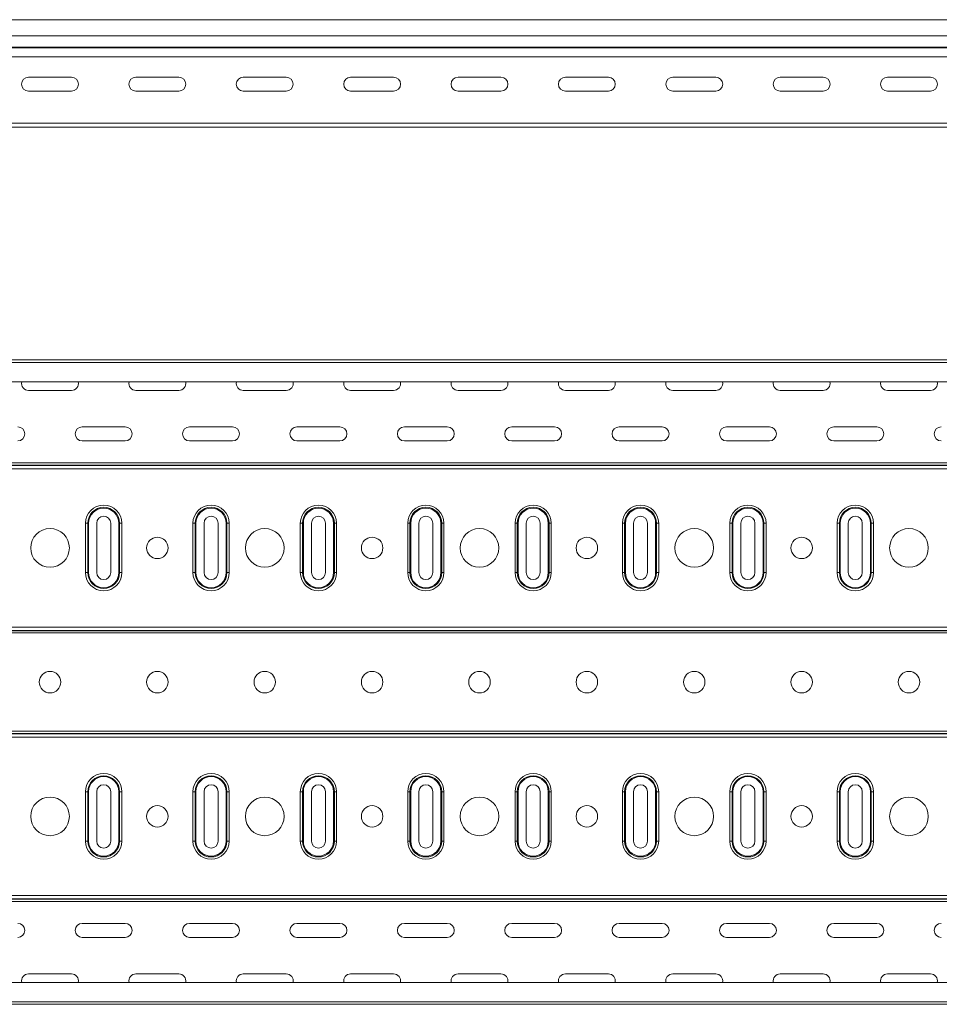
# Model space of a CAD drawing. Header units: millimetres. Extents: x -583 to 2827, y -4183 to -259.
# Tile 5 of 19: x 692 to 1121, y -2872 to -2414. Entities that reach past the tile are written whole.
import ezdxf

# ---------------------------------------------------------------- set-up
doc = ezdxf.new("R2010")
doc.units = ezdxf.units.MM
doc.styles.add('SLDTEXTSTYLE0', font='TXT', dxfattribs={"width": 0.7, "bigfont": 'bigfont'})

msp = doc.modelspace()

# ---------------------------------------------------------------- linework, layer by layer
at = {"color": 7, "linetype": 'Continuous', "lineweight": 15}
for p, q in [((2796.48, -2414.03), (328.48, -2414.03)), ((328.48, -2421.48), (2796.48, -2421.48)), ((328.48, -2426.79), (2796.48, -2426.79)), ((328.48, -2427.16), (2796.48, -2427.16)), ((328.48, -2431.29), (2796.48, -2431.29)), ((716.48, -2440.78), (696.48, -2440.78)), ((766.48, -2440.78), (746.48, -2440.78)), ((816.48, -2440.78), (796.48, -2440.78)), ((866.48, -2440.78), (846.48, -2440.78)), ((916.48, -2440.78), (896.48, -2440.78)), ((966.48, -2440.78), (946.48, -2440.78)), ((1016.48, -2440.78), (996.48, -2440.78)), ((1066.48, -2440.78), (1046.48, -2440.78)), ((1116.48, -2440.78), (1096.48, -2440.78)), ((696.48, -2447.28), (716.48, -2447.28)), ((746.48, -2447.28), (766.48, -2447.28)), ((796.48, -2447.28), (816.48, -2447.28)), ((846.48, -2447.28), (866.48, -2447.28)), ((896.48, -2447.28), (916.48, -2447.28)), ((946.48, -2447.28), (966.48, -2447.28)), ((996.48, -2447.28), (1016.48, -2447.28)), ((1046.48, -2447.28), (1066.48, -2447.28)), ((1096.48, -2447.28), (1116.48, -2447.28)), ((328.48, -2462.23), (2796.48, -2462.23)), ((328.48, -2464.03), (2796.48, -2464.03)), ((328.48, -2572.47), (2796.48, -2572.47)), ((2796.48, -2573.59), (328.48, -2573.59)), ((328.48, -2582.69), (2796.48, -2582.69)), ((716.48, -2586.64), (696.48, -2586.64)), ((766.48, -2586.64), (746.48, -2586.64)), ((816.48, -2586.64), (796.48, -2586.64)), ((866.48, -2586.64), (846.48, -2586.64)), ((916.48, -2586.64), (896.48, -2586.64)), ((966.48, -2586.64), (946.48, -2586.64)), ((1016.48, -2586.64), (996.48, -2586.64)), ((1066.48, -2586.64), (1046.48, -2586.64)), ((1116.48, -2586.64), (1096.48, -2586.64)), ((721.48, -2603.64), (741.48, -2603.64)), ((771.48, -2603.64), (791.48, -2603.64)), ((821.48, -2603.64), (841.48, -2603.64)), ((871.48, -2603.64), (891.48, -2603.64)), ((921.48, -2603.64), (941.48, -2603.64)), ((971.48, -2603.64), (991.48, -2603.64)), ((1021.48, -2603.64), (1041.48, -2603.64)), ((1071.48, -2603.64), (1091.48, -2603.64)), ((741.48, -2610.14), (721.48, -2610.14)), ((791.48, -2610.14), (771.48, -2610.14)), ((841.48, -2610.14), (821.48, -2610.14)), ((891.48, -2610.14), (871.48, -2610.14)), ((941.48, -2610.14), (921.48, -2610.14)), ((991.48, -2610.14), (971.48, -2610.14)), ((1041.48, -2610.14), (1021.48, -2610.14)), ((1091.48, -2610.14), (1071.48, -2610.14)), ((328.48, -2620.36), (2796.48, -2620.36)), ((328.48, -2621.42), (2796.48, -2621.42)), ((328.48, -2621.53), (2796.48, -2621.53)), ((328.48, -2623.09), (2796.48, -2623.09)), ((723.03, -2671.47), (723.03, -2648.47)), ((723.03, -2648.47), (724.07, -2648.47)), ((724.07, -2671.47), (724.07, -2648.47)), ((724.45, -2648.47), (724.07, -2648.47)), ((724.45, -2648.47), (724.45, -2671.47)), ((728.23, -2671.47), (728.23, -2648.47)), ((734.73, -2648.47), (734.73, -2671.47)), ((738.51, -2671.47), (738.51, -2648.47)), ((738.51, -2648.47), (738.89, -2648.47)), ((738.89, -2648.47), (738.89, -2671.47)), ((738.89, -2648.47), (739.93, -2648.47)), ((739.93, -2648.47), (739.93, -2671.47)), ((773.03, -2671.47), (773.03, -2648.47)), ((773.03, -2648.47), (774.07, -2648.47)), ((774.07, -2671.47), (774.07, -2648.47)), ((774.07, -2648.47), (774.45, -2648.47)), ((774.45, -2648.47), (774.45, -2671.47)), ((778.23, -2671.47), (778.23, -2648.47)), ((784.73, -2648.47), (784.73, -2671.47)), ((788.51, -2671.47), (788.51, -2648.47)), ((788.51, -2648.47), (788.89, -2648.47)), ((788.89, -2648.47), (788.89, -2671.47)), ((788.89, -2648.47), (789.93, -2648.47)), ((789.93, -2648.47), (789.93, -2671.47)), ((823.03, -2671.47), (823.03, -2648.47)), ((823.03, -2648.47), (824.07, -2648.47)), ((824.07, -2671.47), (824.07, -2648.47)), ((824.45, -2648.47), (824.07, -2648.47)), ((824.45, -2648.47), (824.45, -2671.47)), ((828.23, -2671.47), (828.23, -2648.47)), ((834.73, -2648.47), (834.73, -2671.47)), ((838.51, -2671.47), (838.51, -2648.47)), ((838.51, -2648.47), (838.89, -2648.47)), ((838.89, -2648.47), (838.89, -2671.47)), ((838.89, -2648.47), (839.93, -2648.47)), ((839.93, -2648.47), (839.93, -2671.47)), ((873.03, -2671.47), (873.03, -2648.47)), ((873.03, -2648.47), (874.07, -2648.47)), ((874.07, -2671.47), (874.07, -2648.47)), ((874.07, -2648.47), (874.45, -2648.47)), ((874.45, -2648.47), (874.45, -2671.47)), ((878.23, -2671.47), (878.23, -2648.47)), ((884.73, -2648.47), (884.73, -2671.47)), ((888.51, -2671.47), (888.51, -2648.47)), ((888.51, -2648.47), (888.89, -2648.47)), ((888.89, -2648.47), (888.89, -2671.47)), ((888.89, -2648.47), (889.93, -2648.47)), ((889.93, -2648.47), (889.93, -2671.47)), ((923.03, -2671.47), (923.03, -2648.47)), ((923.03, -2648.47), (924.07, -2648.47)), ((924.07, -2671.47), (924.07, -2648.47)), ((924.45, -2648.47), (924.07, -2648.47)), ((924.45, -2648.47), (924.45, -2671.47)), ((928.23, -2671.47), (928.23, -2648.47)), ((934.73, -2648.47), (934.73, -2671.47)), ((938.51, -2671.47), (938.51, -2648.47)), ((938.51, -2648.47), (938.89, -2648.47)), ((938.89, -2648.47), (938.89, -2671.47)), ((938.89, -2648.47), (939.93, -2648.47)), ((939.93, -2648.47), (939.93, -2671.47)), ((973.03, -2671.47), (973.03, -2648.47)), ((973.03, -2648.47), (974.07, -2648.47)), ((974.07, -2671.47), (974.07, -2648.47)), ((974.07, -2648.47), (974.45, -2648.47)), ((974.45, -2648.47), (974.45, -2671.47)), ((978.23, -2671.47), (978.23, -2648.47)), ((984.73, -2648.47), (984.73, -2671.47)), ((988.51, -2671.47), (988.51, -2648.47)), ((988.51, -2648.47), (988.89, -2648.47)), ((988.89, -2648.47), (988.89, -2671.47)), ((988.89, -2648.47), (989.93, -2648.47)), ((989.93, -2648.47), (989.93, -2671.47)), ((1023.03, -2671.47), (1023.03, -2648.47)), ((1023.03, -2648.47), (1024.07, -2648.47)), ((1024.07, -2671.47), (1024.07, -2648.47)), ((1024.45, -2648.47), (1024.07, -2648.47)), ((1024.45, -2648.47), (1024.45, -2671.47)), ((1028.23, -2671.47), (1028.23, -2648.47)), ((1034.73, -2648.47), (1034.73, -2671.47)), ((1038.51, -2671.47), (1038.51, -2648.47)), ((1038.51, -2648.47), (1038.89, -2648.47)), ((1038.89, -2648.47), (1038.89, -2671.47)), ((1038.89, -2648.47), (1039.93, -2648.47)), ((1039.93, -2648.47), (1039.93, -2671.47)), ((1073.03, -2671.47), (1073.03, -2648.47)), ((1073.03, -2648.47), (1074.07, -2648.47)), ((1074.07, -2671.47), (1074.07, -2648.47)), ((1074.07, -2648.47), (1074.45, -2648.47)), ((1074.45, -2648.47), (1074.45, -2671.47)), ((1078.23, -2671.47), (1078.23, -2648.47)), ((1084.73, -2648.47), (1084.73, -2671.47)), ((1088.51, -2671.47), (1088.51, -2648.47)), ((1088.51, -2648.47), (1088.89, -2648.47)), ((1088.89, -2648.47), (1088.89, -2671.47)), ((1088.89, -2648.47), (1089.93, -2648.47)), ((1089.93, -2648.47), (1089.93, -2671.47)), ((723.03, -2671.47), (724.07, -2671.47)), ((724.07, -2671.47), (724.45, -2671.47)), ((738.89, -2671.47), (738.51, -2671.47)), ((738.89, -2671.47), (739.93, -2671.47)), ((773.03, -2671.47), (774.07, -2671.47)), ((774.07, -2671.47), (774.45, -2671.47)), ((788.51, -2671.47), (788.89, -2671.47)), ((788.89, -2671.47), (789.93, -2671.47)), ((823.03, -2671.47), (824.07, -2671.47)), ((824.07, -2671.47), (824.45, -2671.47)), ((838.89, -2671.47), (838.51, -2671.47)), ((838.89, -2671.47), (839.93, -2671.47)), ((873.03, -2671.47), (874.07, -2671.47)), ((874.07, -2671.47), (874.45, -2671.47)), ((888.51, -2671.47), (888.89, -2671.47)), ((888.89, -2671.47), (889.93, -2671.47)), ((923.03, -2671.47), (924.07, -2671.47)), ((924.07, -2671.47), (924.45, -2671.47)), ((938.89, -2671.47), (938.51, -2671.47)), ((938.89, -2671.47), (939.93, -2671.47)), ((973.03, -2671.47), (974.07, -2671.47)), ((974.07, -2671.47), (974.45, -2671.47)), ((988.51, -2671.47), (988.89, -2671.47)), ((988.89, -2671.47), (989.93, -2671.47)), ((1023.03, -2671.47), (1024.07, -2671.47)), ((1024.07, -2671.47), (1024.45, -2671.47)), ((1038.89, -2671.47), (1038.51, -2671.47)), ((1038.89, -2671.47), (1039.93, -2671.47)), ((1073.03, -2671.47), (1074.07, -2671.47)), ((1074.07, -2671.47), (1074.45, -2671.47)), ((1088.51, -2671.47), (1088.89, -2671.47)), ((1088.89, -2671.47), (1089.93, -2671.47)), ((328.48, -2696.85), (2796.48, -2696.85)), ((328.48, -2698.4), (2796.48, -2698.4)), ((328.48, -2698.52), (2796.48, -2698.52)), ((328.48, -2699.58), (2796.48, -2699.58)), ((328.48, -2745.36), (2796.48, -2745.36)), ((328.48, -2746.42), (2796.48, -2746.42)), ((328.48, -2746.53), (2796.48, -2746.53)), ((328.48, -2748.09), (2796.48, -2748.09)), ((723.03, -2796.47), (723.03, -2773.47)), ((723.03, -2773.47), (724.07, -2773.47)), ((724.07, -2796.47), (724.07, -2773.47)), ((724.07, -2773.47), (724.45, -2773.47)), ((724.45, -2773.47), (724.45, -2796.47)), ((728.23, -2796.47), (728.23, -2773.47)), ((734.73, -2773.47), (734.73, -2796.47)), ((738.51, -2773.47), (738.89, -2773.47)), ((738.51, -2796.47), (738.51, -2773.47)), ((738.89, -2773.47), (739.93, -2773.47)), ((738.89, -2773.47), (738.89, -2796.47)), ((739.93, -2773.47), (739.93, -2796.47)), ((773.03, -2796.47), (773.03, -2773.47)), ((773.03, -2773.47), (774.07, -2773.47)), ((774.07, -2796.47), (774.07, -2773.47)), ((774.07, -2773.47), (774.45, -2773.47)), ((774.45, -2773.47), (774.45, -2796.47)), ((778.23, -2796.47), (778.23, -2773.47)), ((784.73, -2773.47), (784.73, -2796.47)), ((788.51, -2773.47), (788.89, -2773.47)), ((788.51, -2796.47), (788.51, -2773.47)), ((788.89, -2773.47), (789.93, -2773.47)), ((788.89, -2773.47), (788.89, -2796.47)), ((789.93, -2773.47), (789.93, -2796.47)), ((823.03, -2796.47), (823.03, -2773.47)), ((823.03, -2773.47), (824.07, -2773.47)), ((824.07, -2796.47), (824.07, -2773.47)), ((824.07, -2773.47), (824.45, -2773.47)), ((824.45, -2773.47), (824.45, -2796.47)), ((828.23, -2796.47), (828.23, -2773.47)), ((834.73, -2773.47), (834.73, -2796.47)), ((838.51, -2773.47), (838.89, -2773.47)), ((838.51, -2796.47), (838.51, -2773.47)), ((838.89, -2773.47), (839.93, -2773.47)), ((838.89, -2773.47), (838.89, -2796.47)), ((839.93, -2773.47), (839.93, -2796.47)), ((873.03, -2796.47), (873.03, -2773.47)), ((873.03, -2773.47), (874.07, -2773.47)), ((874.07, -2796.47), (874.07, -2773.47)), ((874.07, -2773.47), (874.45, -2773.47)), ((874.45, -2773.47), (874.45, -2796.47)), ((878.23, -2796.47), (878.23, -2773.47)), ((884.73, -2773.47), (884.73, -2796.47)), ((888.51, -2773.47), (888.89, -2773.47)), ((888.51, -2796.47), (888.51, -2773.47)), ((888.89, -2773.47), (889.93, -2773.47)), ((888.89, -2773.47), (888.89, -2796.47)), ((889.93, -2773.47), (889.93, -2796.47)), ((923.03, -2796.47), (923.03, -2773.47)), ((923.03, -2773.47), (924.07, -2773.47)), ((924.07, -2796.47), (924.07, -2773.47)), ((924.07, -2773.47), (924.45, -2773.47)), ((924.45, -2773.47), (924.45, -2796.47)), ((928.23, -2796.47), (928.23, -2773.47)), ((934.73, -2773.47), (934.73, -2796.47)), ((938.51, -2773.47), (938.89, -2773.47)), ((938.51, -2796.47), (938.51, -2773.47)), ((938.89, -2773.47), (939.93, -2773.47)), ((938.89, -2773.47), (938.89, -2796.47)), ((939.93, -2773.47), (939.93, -2796.47)), ((973.03, -2796.47), (973.03, -2773.47)), ((973.03, -2773.47), (974.07, -2773.47)), ((974.07, -2796.47), (974.07, -2773.47)), ((974.07, -2773.47), (974.45, -2773.47)), ((974.45, -2773.47), (974.45, -2796.47)), ((978.23, -2796.47), (978.23, -2773.47)), ((984.73, -2773.47), (984.73, -2796.47)), ((988.51, -2773.47), (988.89, -2773.47)), ((988.51, -2796.47), (988.51, -2773.47)), ((988.89, -2773.47), (989.93, -2773.47)), ((988.89, -2773.47), (988.89, -2796.47)), ((989.93, -2773.47), (989.93, -2796.47)), ((1023.03, -2796.47), (1023.03, -2773.47)), ((1023.03, -2773.47), (1024.07, -2773.47)), ((1024.07, -2796.47), (1024.07, -2773.47)), ((1024.07, -2773.47), (1024.45, -2773.47)), ((1024.45, -2773.47), (1024.45, -2796.47)), ((1028.23, -2796.47), (1028.23, -2773.47)), ((1034.73, -2773.47), (1034.73, -2796.47)), ((1038.51, -2773.47), (1038.89, -2773.47)), ((1038.51, -2796.47), (1038.51, -2773.47)), ((1038.89, -2773.47), (1039.93, -2773.47)), ((1038.89, -2773.47), (1038.89, -2796.47)), ((1039.93, -2773.47), (1039.93, -2796.47)), ((1073.03, -2796.47), (1073.03, -2773.47)), ((1073.03, -2773.47), (1074.07, -2773.47)), ((1074.07, -2796.47), (1074.07, -2773.47)), ((1074.07, -2773.47), (1074.45, -2773.47)), ((1074.45, -2773.47), (1074.45, -2796.47)), ((1078.23, -2796.47), (1078.23, -2773.47)), ((1084.73, -2773.47), (1084.73, -2796.47)), ((1088.51, -2773.47), (1088.89, -2773.47)), ((1088.51, -2796.47), (1088.51, -2773.47)), ((1088.89, -2773.47), (1089.93, -2773.47)), ((1088.89, -2773.47), (1088.89, -2796.47)), ((1089.93, -2773.47), (1089.93, -2796.47)), ((723.03, -2796.47), (724.07, -2796.47)), ((724.07, -2796.47), (724.45, -2796.47)), ((738.51, -2796.47), (738.89, -2796.47)), ((738.89, -2796.47), (739.93, -2796.47)), ((773.03, -2796.47), (774.07, -2796.47)), ((774.07, -2796.47), (774.45, -2796.47)), ((788.51, -2796.47), (788.89, -2796.47)), ((788.89, -2796.47), (789.93, -2796.47)), ((823.03, -2796.47), (824.07, -2796.47)), ((824.07, -2796.47), (824.45, -2796.47)), ((838.51, -2796.47), (838.89, -2796.47)), ((838.89, -2796.47), (839.93, -2796.47)), ((873.03, -2796.47), (874.07, -2796.47)), ((874.07, -2796.47), (874.45, -2796.47)), ((888.51, -2796.47), (888.89, -2796.47)), ((888.89, -2796.47), (889.93, -2796.47)), ((923.03, -2796.47), (924.07, -2796.47)), ((924.07, -2796.47), (924.45, -2796.47)), ((938.51, -2796.47), (938.89, -2796.47)), ((938.89, -2796.47), (939.93, -2796.47)), ((973.03, -2796.47), (974.07, -2796.47)), ((974.07, -2796.47), (974.45, -2796.47)), ((988.51, -2796.47), (988.89, -2796.47)), ((988.89, -2796.47), (989.93, -2796.47)), ((1023.03, -2796.47), (1024.07, -2796.47)), ((1024.07, -2796.47), (1024.45, -2796.47)), ((1038.51, -2796.47), (1038.89, -2796.47)), ((1038.89, -2796.47), (1039.93, -2796.47)), ((1073.03, -2796.47), (1074.07, -2796.47)), ((1074.07, -2796.47), (1074.45, -2796.47)), ((1088.51, -2796.47), (1088.89, -2796.47)), ((1088.89, -2796.47), (1089.93, -2796.47)), ((328.48, -2821.85), (2796.48, -2821.85)), ((328.48, -2823.4), (2796.48, -2823.4)), ((328.48, -2823.52), (2796.48, -2823.52)), ((328.48, -2824.58), (2796.48, -2824.58)), ((721.48, -2834.79), (741.48, -2834.79)), ((771.48, -2834.79), (791.48, -2834.79)), ((821.48, -2834.79), (841.48, -2834.79)), ((871.48, -2834.79), (891.48, -2834.79)), ((921.48, -2834.79), (941.48, -2834.79)), ((971.48, -2834.79), (991.48, -2834.79)), ((1021.48, -2834.79), (1041.48, -2834.79)), ((1071.48, -2834.79), (1091.48, -2834.79)), ((741.48, -2841.29), (721.48, -2841.29)), ((791.48, -2841.29), (771.48, -2841.29)), ((841.48, -2841.29), (821.48, -2841.29)), ((891.48, -2841.29), (871.48, -2841.29)), ((941.48, -2841.29), (921.48, -2841.29)), ((991.48, -2841.29), (971.48, -2841.29)), ((1041.48, -2841.29), (1021.48, -2841.29)), ((1091.48, -2841.29), (1071.48, -2841.29)), ((696.48, -2858.29), (716.48, -2858.29)), ((746.48, -2858.29), (766.48, -2858.29)), ((796.48, -2858.29), (816.48, -2858.29)), ((846.48, -2858.29), (866.48, -2858.29)), ((896.48, -2858.29), (916.48, -2858.29)), ((946.48, -2858.29), (966.48, -2858.29)), ((996.48, -2858.29), (1016.48, -2858.29)), ((1046.48, -2858.29), (1066.48, -2858.29)), ((1096.48, -2858.29), (1116.48, -2858.29)), ((2796.48, -2862.24), (328.48, -2862.24)), ((328.48, -2871.34), (2796.48, -2871.34)), ((328.48, -2872.47), (2796.48, -2872.47))]:
    msp.add_line(p, q, dxfattribs=at)
for centre, radius in [((706.48, -2659.97), 9), ((806.48, -2659.97), 9), ((906.48, -2659.97), 9), ((1006.48, -2659.97), 9), ((1106.48, -2659.97), 9), ((756.48, -2659.97), 5), ((856.48, -2659.97), 5), ((956.48, -2659.97), 5), ((1056.48, -2659.97), 5), ((706.48, -2722.47), 5), ((756.48, -2722.47), 5), ((806.48, -2722.47), 5), ((856.48, -2722.47), 5), ((906.48, -2722.47), 5), ((956.48, -2722.47), 5), ((1006.48, -2722.47), 5), ((1056.48, -2722.47), 5), ((1106.48, -2722.47), 5), ((706.48, -2784.97), 9), ((806.48, -2784.97), 9), ((906.48, -2784.97), 9), ((1006.48, -2784.97), 9), ((1106.48, -2784.97), 9), ((756.48, -2784.97), 5), ((856.48, -2784.97), 5), ((956.48, -2784.97), 5), ((1056.48, -2784.97), 5)]:
    msp.add_circle(centre, radius, dxfattribs=at)
for centre, radius, start, end in [((696.48, -2444.03), 3.25, 90, 270), ((716.48, -2444.03), 3.25, 270, 90), ((746.48, -2444.03), 3.25, 90, 270), ((766.48, -2444.03), 3.25, 270, 90), ((796.48, -2444.03), 3.25, 90, 270), ((816.48, -2444.03), 3.25, 270, 90), ((846.48, -2444.03), 3.25, 90, 270), ((866.48, -2444.03), 3.25, 270, 90), ((896.48, -2444.03), 3.25, 90, 270), ((916.48, -2444.03), 3.25, 270, 90), ((946.48, -2444.03), 3.25, 90, 270), ((966.48, -2444.03), 3.25, 270, 90), ((996.48, -2444.03), 3.25, 90, 270), ((1016.48, -2444.03), 3.25, 270, 90), ((1046.48, -2444.03), 3.25, 90, 270), ((1066.48, -2444.03), 3.25, 270, 90), ((1096.48, -2444.03), 3.25, 90, 270), ((1116.48, -2444.03), 3.25, 270, 90), ((696.48, -2583.39), 3.25, 167.5493, 270), ((716.48, -2583.39), 3.25, 270, 12.4507), ((746.48, -2583.39), 3.25, 167.5493, 270), ((766.48, -2583.39), 3.25, 270, 12.4507), ((796.48, -2583.39), 3.25, 167.5493, 270), ((816.48, -2583.39), 3.25, 270, 12.4507), ((846.48, -2583.39), 3.25, 167.5493, 270), ((866.48, -2583.39), 3.25, 270, 12.4507), ((896.48, -2583.39), 3.25, 167.5493, 270), ((916.48, -2583.39), 3.25, 270, 12.4507), ((946.48, -2583.39), 3.25, 167.5493, 270), ((966.48, -2583.39), 3.25, 270, 12.4507), ((996.48, -2583.39), 3.25, 167.5493, 270), ((1016.48, -2583.39), 3.25, 270, 12.4507), ((1046.48, -2583.39), 3.25, 167.5493, 270), ((1066.48, -2583.39), 3.25, 270, 12.4507), ((1096.48, -2583.39), 3.25, 167.5493, 270), ((1116.48, -2583.39), 3.25, 270, 12.4507), ((691.48, -2606.89), 3.25, 270, 90), ((721.48, -2606.89), 3.25, 90, 270), ((741.48, -2606.89), 3.25, 270, 90), ((771.48, -2606.89), 3.25, 90, 270), ((791.48, -2606.89), 3.25, 270, 90), ((821.48, -2606.89), 3.25, 90, 270), ((841.48, -2606.89), 3.25, 270, 90), ((871.48, -2606.89), 3.25, 90, 270), ((891.48, -2606.89), 3.25, 270, 90), ((921.48, -2606.89), 3.25, 90, 270), ((941.48, -2606.89), 3.25, 270, 90), ((971.48, -2606.89), 3.25, 90, 270), ((991.48, -2606.89), 3.25, 270, 90), ((1021.48, -2606.89), 3.25, 90, 270), ((1041.48, -2606.89), 3.25, 270, 90), ((1071.48, -2606.89), 3.25, 90, 270), ((1091.48, -2606.89), 3.25, 270, 90), ((1121.48, -2606.89), 3.25, 90, 270), ((731.48, -2648.47), 8.45, 0, 180), ((781.48, -2648.47), 8.45, 0, 180), ((831.48, -2648.47), 8.45, 0, 180), ((881.48, -2648.47), 8.45, 0, 180), ((931.48, -2648.47), 8.45, 0, 180), ((981.48, -2648.47), 8.45, 0, 180), ((1031.48, -2648.47), 8.45, 0, 180), ((1081.48, -2648.47), 8.45, 0, 180), ((731.48, -2648.47), 7.41, 0, 180), ((731.48, -2648.47), 7.03, 0, 180), ((781.48, -2648.47), 7.41, 0, 180), ((781.48, -2648.47), 7.03, 0, 180), ((831.48, -2648.47), 7.41, 0, 180), ((831.48, -2648.47), 7.03, 0, 180), ((881.48, -2648.47), 7.41, 0, 180), ((881.48, -2648.47), 7.03, 0, 180), ((931.48, -2648.47), 7.41, 0, 180), ((931.48, -2648.47), 7.03, 0, 180), ((981.48, -2648.47), 7.41, 0, 180), ((981.48, -2648.47), 7.03, 0, 180), ((1031.48, -2648.47), 7.41, 0, 180), ((1031.48, -2648.47), 7.03, 0, 180), ((1081.48, -2648.47), 7.41, 0, 180), ((1081.48, -2648.47), 7.03, 0, 180), ((731.48, -2648.47), 3.25, 0, 180), ((781.48, -2648.47), 3.25, 0, 180), ((831.48, -2648.47), 3.25, 0, 180), ((881.48, -2648.47), 3.25, 0, 180), ((931.48, -2648.47), 3.25, 0, 180), ((981.48, -2648.47), 3.25, 0, 180), ((1031.48, -2648.47), 3.25, 0, 180), ((1081.48, -2648.47), 3.25, 0, 180), ((731.48, -2671.47), 8.45, 180, 0), ((731.48, -2671.47), 7.41, 180, 0), ((731.48, -2671.47), 7.03, 180, 0), ((731.48, -2671.47), 3.25, 180, 0), ((781.48, -2671.47), 8.45, 180, 0), ((781.48, -2671.47), 7.41, 180, 0), ((781.48, -2671.47), 7.03, 180, 0), ((781.48, -2671.47), 3.25, 180, 0), ((831.48, -2671.47), 8.45, 180, 0), ((831.48, -2671.47), 7.41, 180, 0), ((831.48, -2671.47), 7.03, 180, 0), ((831.48, -2671.47), 3.25, 180, 0), ((881.48, -2671.47), 8.45, 180, 0), ((881.48, -2671.47), 7.41, 180, 0), ((881.48, -2671.47), 7.03, 180, 0), ((881.48, -2671.47), 3.25, 180, 0), ((931.48, -2671.47), 8.45, 180, 0), ((931.48, -2671.47), 7.41, 180, 0), ((931.48, -2671.47), 7.03, 180, 0), ((931.48, -2671.47), 3.25, 180, 0), ((981.48, -2671.47), 8.45, 180, 0), ((981.48, -2671.47), 7.41, 180, 0), ((981.48, -2671.47), 7.03, 180, 0), ((981.48, -2671.47), 3.25, 180, 0), ((1031.48, -2671.47), 8.45, 180, 0), ((1031.48, -2671.47), 7.41, 180, 0), ((1031.48, -2671.47), 7.03, 180, 0), ((1031.48, -2671.47), 3.25, 180, 0), ((1081.48, -2671.47), 8.45, 180, 0), ((1081.48, -2671.47), 7.41, 180, 0), ((1081.48, -2671.47), 7.03, 180, 0), ((1081.48, -2671.47), 3.25, 180, 0), ((731.48, -2773.47), 8.45, 0, 180), ((731.48, -2773.47), 7.41, 0, 180), ((731.48, -2773.47), 7.03, 0, 180), ((781.48, -2773.47), 8.45, 0, 180), ((781.48, -2773.47), 7.41, 0, 180), ((781.48, -2773.47), 7.03, 0, 180), ((831.48, -2773.47), 8.45, 0, 180), ((831.48, -2773.47), 7.41, 0, 180), ((831.48, -2773.47), 7.03, 0, 180), ((881.48, -2773.47), 8.45, 0, 180), ((881.48, -2773.47), 7.41, 0, 180), ((881.48, -2773.47), 7.03, 0, 180), ((931.48, -2773.47), 8.45, 0, 180), ((931.48, -2773.47), 7.41, 0, 180), ((931.48, -2773.47), 7.03, 0, 180), ((981.48, -2773.47), 8.45, 0, 180), ((981.48, -2773.47), 7.41, 0, 180), ((981.48, -2773.47), 7.03, 0, 180), ((1031.48, -2773.47), 8.45, 0, 180), ((1031.48, -2773.47), 7.41, 0, 180), ((1031.48, -2773.47), 7.03, 0, 180), ((1081.48, -2773.47), 8.45, 0, 180), ((1081.48, -2773.47), 7.41, 0, 180), ((1081.48, -2773.47), 7.03, 0, 180), ((731.48, -2773.47), 3.25, 0, 180), ((781.48, -2773.47), 3.25, 0, 180), ((831.48, -2773.47), 3.25, 0, 180), ((881.48, -2773.47), 3.25, 0, 180), ((931.48, -2773.47), 3.25, 0, 180), ((981.48, -2773.47), 3.25, 0, 180), ((1031.48, -2773.47), 3.25, 0, 180), ((1081.48, -2773.47), 3.25, 0, 180), ((731.48, -2796.47), 8.45, 180, 0), ((731.48, -2796.47), 7.41, 180, 0), ((731.48, -2796.47), 7.03, 180, 0), ((731.48, -2796.47), 3.25, 180, 0), ((781.48, -2796.47), 8.45, 180, 0), ((781.48, -2796.47), 7.41, 180, 0), ((781.48, -2796.47), 7.03, 180, 0), ((781.48, -2796.47), 3.25, 180, 0), ((831.48, -2796.47), 8.45, 180, 0), ((831.48, -2796.47), 7.41, 180, 0), ((831.48, -2796.47), 7.03, 180, 0), ((831.48, -2796.47), 3.25, 180, 0), ((881.48, -2796.47), 8.45, 180, 0), ((881.48, -2796.47), 7.41, 180, 0), ((881.48, -2796.47), 7.03, 180, 0), ((881.48, -2796.47), 3.25, 180, 0), ((931.48, -2796.47), 8.45, 180, 0), ((931.48, -2796.47), 7.41, 180, 0), ((931.48, -2796.47), 7.03, 180, 0), ((931.48, -2796.47), 3.25, 180, 0), ((981.48, -2796.47), 8.45, 180, 0), ((981.48, -2796.47), 7.41, 180, 0), ((981.48, -2796.47), 7.03, 180, 0), ((981.48, -2796.47), 3.25, 180, 0), ((1031.48, -2796.47), 8.45, 180, 0), ((1031.48, -2796.47), 7.41, 180, 0), ((1031.48, -2796.47), 7.03, 180, 0), ((1031.48, -2796.47), 3.25, 180, 0), ((1081.48, -2796.47), 8.45, 180, 0), ((1081.48, -2796.47), 7.41, 180, 0), ((1081.48, -2796.47), 7.03, 180, 0), ((1081.48, -2796.47), 3.25, 180, 0), ((691.48, -2838.04), 3.25, 270, 90), ((721.48, -2838.04), 3.25, 90, 270), ((741.48, -2838.04), 3.25, 270, 90), ((771.48, -2838.04), 3.25, 90, 270), ((791.48, -2838.04), 3.25, 270, 90), ((821.48, -2838.04), 3.25, 90, 270), ((841.48, -2838.04), 3.25, 270, 90), ((871.48, -2838.04), 3.25, 90, 270), ((891.48, -2838.04), 3.25, 270, 90), ((921.48, -2838.04), 3.25, 90, 270), ((941.48, -2838.04), 3.25, 270, 90), ((971.48, -2838.04), 3.25, 90, 270), ((991.48, -2838.04), 3.25, 270, 90), ((1021.48, -2838.04), 3.25, 90, 270), ((1041.48, -2838.04), 3.25, 270, 90), ((1071.48, -2838.04), 3.25, 90, 270), ((1091.48, -2838.04), 3.25, 270, 90), ((1121.48, -2838.04), 3.25, 90, 270), ((696.48, -2861.54), 3.25, 90, 192.4507), ((716.48, -2861.54), 3.25, 347.5493, 90), ((746.48, -2861.54), 3.25, 90, 192.4507), ((766.48, -2861.54), 3.25, 347.5493, 90), ((796.48, -2861.54), 3.25, 90, 192.4507), ((816.48, -2861.54), 3.25, 347.5493, 90), ((846.48, -2861.54), 3.25, 90, 192.4507), ((866.48, -2861.54), 3.25, 347.5493, 90), ((896.48, -2861.54), 3.25, 90, 192.4507), ((916.48, -2861.54), 3.25, 347.5493, 90), ((946.48, -2861.54), 3.25, 90, 192.4507), ((966.48, -2861.54), 3.25, 347.5493, 90), ((996.48, -2861.54), 3.25, 90, 192.4507), ((1016.48, -2861.54), 3.25, 347.5493, 90), ((1046.48, -2861.54), 3.25, 90, 192.4507), ((1066.48, -2861.54), 3.25, 347.5493, 90), ((1096.48, -2861.54), 3.25, 90, 192.4507), ((1116.48, -2861.54), 3.25, 347.5493, 90)]:
    msp.add_arc(centre, radius, start, end, dxfattribs=at)

# ---------------------------------------------------------------- texts
at = {"color": 7, "linetype": 'Continuous', "lineweight": 0, "insert": (-582.13, -2439.4), "char_height": 30, "attachment_point": 1, "style": 'SLDTEXTSTYLE0'}
msp.add_mtext('011353 \\M+1844C\\M+18450\\M+1844D\\M+18448\\M+18453(\\M+1844D)-300\\M+1848750', dxfattribs=at)

doc.saveas('drawing.dxf')
